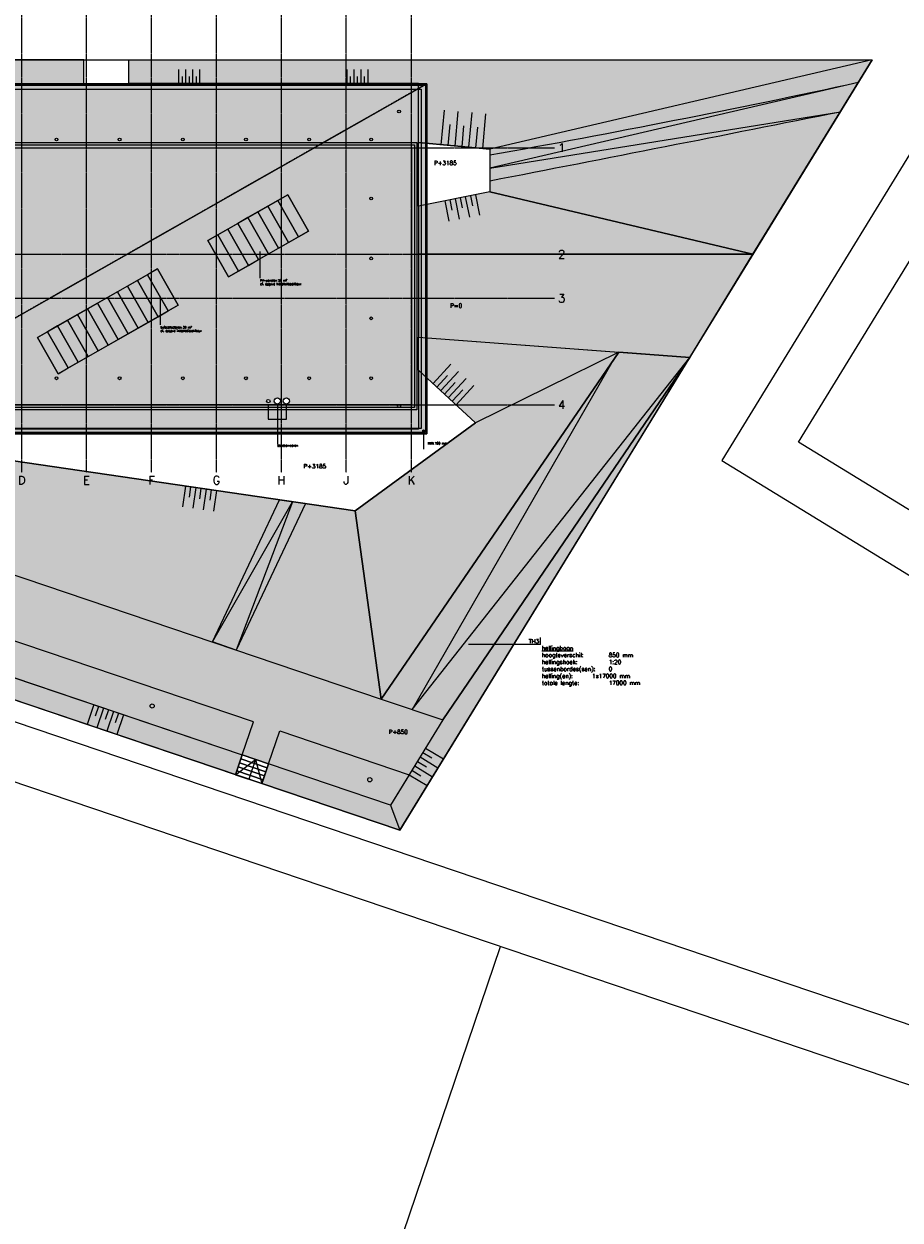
# Model space of a CAD drawing. Header units: millimetres. Extents: x -21286 to 456611, y -160636 to 272086.
# Tile 9 of 12: x 268712 to 331619, y -77076 to 8851. Entities that reach past the tile are written whole.
import ezdxf

# ---------------------------------------------------------------- set-up
doc = ezdxf.new("R2010")
doc.units = ezdxf.units.MM
doc.header["$LTSCALE"] = 0.5
doc.linetypes.add('CENTER2', pattern=[28.575000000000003, 19.05, -3.175, 3.175, -3.175])
doc.linetypes.add('HIDDEN2', pattern=[4.762499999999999, 3.175, -1.5875])
for name, color, linetype in [('arc. 251', 251, 'Continuous'), ('arc. 252', 252, 'Continuous'), ('arc. 253', 253, 'Continuous'), ('arc. 254', 254, 'Continuous'), ('pen 0.05mm', 7, 'Continuous'), ('pen 0.15mm', 1, 'Continuous'), ('stramien', 9, 'CENTER2'), ('tekst 1.5mm', 210, 'Continuous'), ('tekst 3.0mm', 200, 'Continuous'), ('tekstblocks', 6, 'Continuous')]:
    doc.layers.add(name, color=color, linetype=linetype)
doc.layers.add('hulplijn', color=140, linetype='Continuous', plot=False)
doc.styles.add('1.5mm tekst', font='romans.shx', dxfattribs={"height": 1.5})
doc.styles.add('3.0mm tekst', font='romans.shx', dxfattribs={"height": 3})
pattern_1 = [(37.50000000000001, (-329619.256843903, -6274.30632133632), (-32.00062591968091, 978.8264746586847), [0, -772.1600000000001, 0, -863.6, 0, -825.5]), (7.499999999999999, (-329619.256843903, -6274.30632133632), (899.0465662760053, 1433.650201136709), [0, -416.5600000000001, 0, -695.96, 0, -266.7]), (327.5, (-330244.096843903, -6274.30632133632), (1581.984740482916, 2.874369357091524), [0, -254, 0, -914.4, 0, -1193.8]), (317.5, (-330244.096843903, -6274.30632133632), (1527.112904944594, 445.8586465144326), [0, -127, 0, -599.4399999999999, 0, -685.8])]

# ---------------------------------------------------------------- blocks, each defined once
blk = doc.blocks.new('1302-KAVEL-02')
at = {"layer": 'arc. 254'}
h = blk.add_hatch(color=256, dxfattribs=at)
h.dxf.hatch_style = 1
h.paths.add_polyline_path([(-121355.6149976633, -1499.999999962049), (-125855.6150006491, -1499.999999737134), (-166428.0770694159, -1499.999999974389), (-180456.4434435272, -1499.999999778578), (-161101.1671407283, -8055.172962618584), (-161903.1132041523, -10423.05702736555), (-160008.8050724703, -11064.61499214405), (-159207.821370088, -8696.404779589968), (-134668.8822507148, -14179.49079362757), (-130880.265458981, -15462.60528789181), (-109663.9949428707, -22648.12313017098), (-105875.3782823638, -23931.23801190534), (-94324.04826811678, -30670.99543726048), (-95128.74604647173, -33037.94873767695), (-91624.27185864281, -34224.83125809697), (-90819.57772941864, -31857.87632775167), (-82581.98631902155, -34647.75278410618), (-83383.93255253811, -37015.63735109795), (-81489.6239618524, -37657.1940229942), (-80687.67792044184, -35289.31002322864), (-44433.38260061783, -47567.77702809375), (-45235.32883413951, -49935.66159508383), (-43341.02026294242, -50577.21826037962), (-42539.07422100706, -48209.33426079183), (-33240.08354202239, -51358.68271631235), (-30828.50438165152, -47424.35294322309), (-13106.46059739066, -21382.31205324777), (-18199.35633514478, -21002.40482004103), (-35255.67741810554, -45924.97464108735), (-89375.95489899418, -27595.72274777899), (-90048.12404153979, -25149.99999997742), (-85575.61500059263, -25095.00028410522), (-85575.61500059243, -17057.30198297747), (-92289.2357386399, -16995.59731912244), (-93615.22959416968, -12170.89899448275), (-111875.2994064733, -9765.390824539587)])
h = blk.add_hatch(color=256, dxfattribs=at)
h.dxf.hatch_style = 1
edge = h.paths.add_edge_path()
edge.add_arc((-156109.4977155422, 714867.1463258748), 733103.1054355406, 280.1071798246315, 282.21449026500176, ccw=False)
edge.add_line((-27457.16456462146, -6859.076264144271), (-27454.77601822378, -8689.615283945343))
edge.add_arc((-810651.5584126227, 4030031.156328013), 4113959.488254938, 280.9746943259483, 281.3319931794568)
edge.add_line((-2284.53780294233, -3727.070312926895), (-1005.421462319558, -1640.277731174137))
h = blk.add_hatch(color=256, dxfattribs=at)
h.dxf.hatch_style = 1
h.paths.add_polyline_path([(-8563.024152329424, -13969.99999998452), (-32575.61539148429, -13969.9999999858), (-32575.61539149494, -19930.00022350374), (-13106.46059726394, -21382.31205304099)])
h = blk.add_hatch(color=256, dxfattribs=at)
h.dxf.hatch_style = 1
h.paths.add_polyline_path([(-42556.64816634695, -31612.90473621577), (-40695.14556143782, -31885.93739516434), (-45657.54426898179, -42402.10952389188), (-47373.62936717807, -41820.91228139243)])
at = {"layer": 'pen 0.15mm'}
h = blk.add_hatch(dxfattribs=at)
h.set_pattern_fill('AR-SAND', color=256, scale=20)
h.set_pattern_definition(pattern_1)
h.paths.add_polyline_path([(-45235.32883413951, -49935.66159508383), (-45716.49841954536, -51356.3946610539), (-80076.48400052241, -39719.48406083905), (-79595.31607121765, -38298.7527619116)])
h.paths.add_polyline_path([(-80687.67792044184, -35289.31002322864), (-81489.62438029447, -37657.19525851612), (-45235.32883413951, -49935.66159508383), (-44433.38260061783, -47567.77702809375)])
h.paths.add_polyline_path([(-42539.07422100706, -48209.33426079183), (-33240.08354202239, -51358.68271631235), (-34579.84974221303, -53544.4214791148), (-43341.02026294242, -50577.21826037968)], flags=17)
h.paths.add_polyline_path([(-43341.02024345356, -50577.21826698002), (-43822.18816130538, -51997.95252993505), (-33926.79236944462, -55349.28793459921), (-13106.46059724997, -21382.31205304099), (-30828.50438165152, -47424.35294322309), (-34579.84974221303, -53544.4214791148)])
h.paths.add_polyline_path([(-132023.9837617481, -17280.92815289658), (-109860.5671933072, -24787.20007561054), (-110341.7393994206, -26207.92992609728), (-132505.1559678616, -18701.65800338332)])
h.paths.add_polyline_path([(-94324.04826811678, -30670.99543726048), (-95128.74617435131, -33037.9491138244), (-110341.7393994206, -26207.92992609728), (-109860.5671933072, -24787.20007561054), (-105875.3782823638, -23931.23801190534)])
h.paths.add_polyline_path([(-134668.8822507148, -14179.49079362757), (-132023.9837617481, -17280.92815289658), (-109860.5671933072, -24787.20007561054), (-105875.3782823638, -23931.23801190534)])
h.paths.add_polyline_path([(-110341.7393994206, -26207.92992609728), (-95128.74224302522, -33037.95044527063), (-99115.52042724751, -34452.79952219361), (-111332.6497000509, -29133.76328872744)])
h.paths.add_polyline_path([(-95128.74240507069, -33037.95039038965), (-101565.0316626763, -51969.44704837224), (-99115.52042724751, -34452.79952219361)])
h.paths.add_polyline_path([(-91624.27186699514, -34224.83128266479), (-83383.93286826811, -37015.63828334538), (-82581.98631902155, -34647.75278410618), (-90819.57772941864, -31857.87632775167)])
h.paths.add_polyline_path([(-160008.8048926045, -11064.61446105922), (-156030.7273508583, -12411.89400372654), (-132505.1559678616, -18701.65800338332), (-133496.0811227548, -21627.53522578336), (-160489.9729887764, -12485.34625257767)])
h.paths.add_polyline_path([(-134668.8822507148, -14179.49079362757), (-159207.821370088, -8696.404779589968), (-160008.8050724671, -11064.61499213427), (-156030.7273508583, -12411.89400372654), (-132505.1559678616, -18701.65800338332), (-132023.9837617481, -17280.92815289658)])
h.paths.add_polyline_path([(-161101.1671407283, -8055.172962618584), (-161903.1132041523, -10423.05702736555), (-187286.7485347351, -1826.223719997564), (-187176.2643129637, -1499.999999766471), (-180456.4434435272, -1499.999999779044)])
edge = h.paths.add_edge_path()
edge.add_line((-161903.113295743, -10423.05723539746), (-162384.2813873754, -11843.78901351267))
edge.add_line((-162384.2813873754, -11843.78901351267), (-187767.916464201, -3246.955018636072))
edge.add_arc((-187232.9997192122, -1667.521070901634), 1667.557351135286, 90.37794744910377, 251.28998098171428, ccw=False)
edge.add_line((-187243.9995604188, 2.752058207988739e-07), (-169855.6150004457, 2.358574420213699e-07))
edge.add_line((-169855.6150004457, 2.358574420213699e-07), (-165649.8397688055, 2.359156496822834e-07))
edge.add_line((-165649.8397688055, 2.359156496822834e-07), (-165649.8397689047, -1499.999999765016))
edge.add_line((-165649.8397689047, -1499.999999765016), (-169855.6150005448, -1499.999999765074))
edge.add_line((-169855.6150005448, -1499.999999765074), (-187176.2643129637, -1499.999999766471))
edge.add_line((-187176.2643129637, -1499.999999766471), (-187286.748534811, -1826.223719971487))
edge.add_line((-187286.748534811, -1826.223719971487), (-161903.113295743, -10423.05723539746))
h.paths.add_polyline_path([(-125855.615000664, -1499.981248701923), (-128823.122983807, 1.466833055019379e-07), (-125855.6150101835, 60000.00000014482)])
h.paths.add_polyline_path([(-163646.9335756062, 3.776513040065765e-07), (-128823.1229838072, 1.466833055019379e-07), (-125855.6150101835, -1499.981248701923), (-163649.841578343, -1499.999995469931)])
h.paths.add_polyline_path([(-121353.1887462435, -1500.000000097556), (-118239.7263358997, 3.067543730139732e-08), (-121353.188746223, 60000.00000014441)])
edge = h.paths.add_edge_path(flags=16)
edge.add_line((-34579.84974221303, -53544.4214791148), (-33926.79236944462, -55349.28793459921))
h = blk.add_hatch(dxfattribs=at)
h.set_pattern_fill('AR-SAND', color=256, scale=20)
h.set_pattern_definition(pattern_1)
h.paths.add_polyline_path([(-75575.61539150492, -1700.00028411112), (-56615.61453162, -1700.000284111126), (-56615.61453162, 1.463286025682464e-08), (-118239.7263358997, 3.067543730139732e-08), (-121353.1887460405, -1499.999999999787), (-75575.61539150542, -5949.999999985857), (-75575.61539150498, -5949.999999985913)])
h.paths.add_polyline_path([(-53365.61453161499, -1700.000005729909), (-53365.61453161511, 1.462831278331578e-08), (3.236345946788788e-08, 0), (-27457.73748549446, -6419.999999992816), (-32575.61539150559, -5949.999999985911), (-32575.6153915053, -1700.000564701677)])
h.paths.add_polyline_path([(-27457.73748550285, -6419.999999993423), (-27453.73509453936, -9487.360483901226), (-8563.024152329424, -13969.99999998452), (-5.355104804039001e-09, -8.614733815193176e-09)])
h.paths.add_polyline_path([(-27453.73509453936, -9487.360483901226), (-32575.61539150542, -10504.29278042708), (-32575.61539150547, -13969.99999998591), (-8563.024152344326, -13969.99999998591)])
h.paths.add_polyline_path([(-32575.61539150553, -19930.00022350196), (-18199.35633514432, -21002.4048200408), (-28486.48354194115, -26067.75353004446), (-32575.61539150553, -22292.48967602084), (-32575.61539152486, -22292.48967606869)])
h.paths.add_polyline_path([(-37121.48383546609, -32410.09801715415), (-35255.67741810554, -45924.97464108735), (-18199.35633514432, -21002.40482004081), (-28486.48354194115, -26067.75353004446)])
h.paths.add_polyline_path([(-75575.61539150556, -26772.83863394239), (-86531.30376574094, -28559.13848762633), (-35255.67741810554, -45924.97464108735), (-37121.48383546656, -32410.09801715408)])
h.paths.add_polyline_path([(-90048.12404153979, -25149.99999997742), (-89375.95489899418, -27595.72274777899), (-86531.30376574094, -28559.13848762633), (-75575.61539150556, -26772.83863394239), (-75575.61539150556, -25149.99999998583)])
h.paths.add_polyline_path([(-85764.7636298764, -16989.47264444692), (-75575.6153915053, -17149.21164521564), (-75575.61500059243, -20250.0002876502)])
h.paths.add_polyline_path([(-75575.61539150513, -10565.18240781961), (-111875.2994064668, -9765.390824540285), (-75575.61539150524, -14547.36522890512), (-75575.61539150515, -11392.54526629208)])
edge = h.paths.add_edge_path(flags=16)
edge.add_arc((-156109.4977155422, 714867.146325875), 733103.1054355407, 280.1071798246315, 282.21449026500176, ccw=False)
edge.add_line((-27457.16456462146, -6859.076264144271), (-27454.77601822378, -8689.615283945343))
edge.add_arc((-810651.5584126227, 4030031.156328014), 4113959.488254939, 280.9746943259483, 281.3319931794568)
edge.add_line((-2284.53780294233, -3727.070312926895), (-1005.421462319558, -1640.277731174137))
for points in [[(-75575.61539150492, -1700.00028411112), (-56615.61453162, -1700.000284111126), (-56615.61453162, 1.463286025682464e-08), (-118239.7263358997, 3.067543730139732e-08), (-121353.1887460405, -1499.999999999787), (-75575.61539150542, -5949.999999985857), (-75575.61539150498, -5949.999999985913)], [(-53365.61453161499, -1700.000005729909), (-53365.61453161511, 1.462831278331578e-08), (3.236345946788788e-08, 0), (-27457.73748549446, -6419.999999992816), (-32575.61539150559, -5949.999999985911), (-32575.6153915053, -1700.000564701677)]]:
    blk.add_lwpolyline(points, close=True)
at = {"layer": 'defpoints'}
blk.add_lwpolyline([(-34579.84974221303, -53544.4214791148), (-33926.79236944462, -55349.28793459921)], dxfattribs=at)
at = {"layer": 'hulplijn'}
blk.add_lwpolyline([(-32575.61539150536, -5949.999999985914), (-27457.73748549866, -6419.999999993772), (-27453.73509453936, -9487.360483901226), (-32575.61539150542, -10504.29278042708)], close=True, dxfattribs=at)
at = {"layer": 'hulplijn', "lineweight": 0}
for points in [[(-45235.32892116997, -49935.66178965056), (-45716.49706017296, -51356.39370763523)], [(-44288.17472188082, -50256.440409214), (-44769.3428608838, -51677.17232719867)], [(-43822.18866159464, -51997.95094676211), (-45716.49701736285, -51356.39358123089)], [(-43725.95505676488, -51713.8046933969), (-45620.2634125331, -51072.24732786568)]]:
    blk.add_lwpolyline(points, dxfattribs=at)
at = {"layer": 'pen 0.05mm'}
for p, q in [((-49778.51891179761, -1700.000005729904), (-49778.51891179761, -700.0000057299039)), ((-49278.51891179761, -1700.000005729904), (-49278.51891179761, -700.0000057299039)), ((-48778.51891179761, -1700.000019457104), (-48778.51891179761, -700.0000194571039)), ((-48278.51891179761, -1699.999925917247), (-48278.51891179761, -699.9999259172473)), ((-37702.22514967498, -1700.000005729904), (-37702.22514967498, -700.0000057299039)), ((-37202.22514967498, -1700.000005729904), (-37202.22514967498, -700.0000057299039)), ((-36702.22514967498, -1700.000019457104), (-36702.22514967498, -700.0000194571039)), ((-36202.22514967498, -1699.999925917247), (-36202.22514967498, -699.9999259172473)), ((-49528.51891179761, -1700.000005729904), (-49528.51891179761, -1200.000005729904)), ((-49028.51891179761, -1700.000019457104), (-49028.51891179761, -1200.000019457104)), ((-48528.51891179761, -1699.999925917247), (-48528.51891179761, -1199.999925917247)), ((-37452.22514967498, -1700.000005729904), (-37452.22514967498, -1200.000005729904)), ((-36952.22514967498, -1700.000019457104), (-36952.22514967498, -1200.000019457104)), ((-36452.22514967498, -1699.999925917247), (-36452.22514967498, -1199.999925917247)), ((-30943.90188826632, -6107.779079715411), (-30720.89431425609, -3617.745420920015)), ((-29947.88842474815, -6196.982109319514), (-29724.88085073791, -3706.94845052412)), ((-28951.874963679, -6286.185166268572), (-28728.86738966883, -3796.151507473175)), ((-27955.86148347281, -6375.388009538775), (-27732.85390946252, -3885.35435074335)), ((-30445.89515650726, -6152.380594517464), (-30312.09061210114, -4658.360399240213)), ((-29449.88169543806, -6241.583651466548), (-29316.07715103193, -4747.56345618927)), ((-28453.86821523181, -6330.786494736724), (-28320.06367082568, -4836.766299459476)), ((-30689.37755430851, -10129.78653187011), (-30397.25957120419, -11601.06729499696)), ((-30321.55736352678, -10056.75703609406), (-30175.49837197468, -10792.39741765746)), ((-29953.73717274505, -9983.727540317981), (-29661.61918964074, -11455.0083034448)), ((-29585.91698597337, -9910.698024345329), (-29439.85799442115, -10646.33840590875)), ((-29218.09679519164, -9837.668528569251), (-28925.97881208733, -11308.9492916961)), ((-28850.27657708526, -9764.639170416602), (-28704.2175855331, -10500.27955198)), ((-28482.45638630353, -9691.609674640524), (-28190.33840319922, -11162.89043776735)), ((-31532.61425555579, -23253.01263053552), (-30260.12446802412, -21875.91614131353)), ((-31257.19495771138, -23507.51058804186), (-30493.70108519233, -22681.25269450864)), ((-30981.77565986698, -23762.00854554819), (-29709.28587233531, -22384.91205632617)), ((-30706.35637599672, -24016.50651817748), (-29942.86250347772, -23190.24862464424)), ((-30430.93707815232, -24271.00447568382), (-29158.44729062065, -22893.90798646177)), ((-30155.51768508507, -24525.5023301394), (-29392.02381256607, -23699.24443660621)), ((-29880.09838724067, -24780.00028764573), (-28607.608599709, -23402.90379842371)), ((-49311.82121915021, -30623.03142586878), (-49529.39116769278, -32107.1686558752)), ((-48940.78691164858, -30677.42391300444), (-49049.57188591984, -31419.49252800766)), ((-48569.75260414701, -30731.81640014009), (-48787.32255268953, -32215.95363014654)), ((-48198.71829365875, -30786.20886690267), (-48307.50326793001, -31528.2774819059)), ((-47827.68398615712, -30840.60135403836), (-48045.25393469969, -32324.73858404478)), ((-47456.64969900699, -30894.99397999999), (-47565.43467327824, -31637.06259500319)), ((-47085.61539150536, -30949.38646713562), (-47303.18534004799, -32433.52369714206)), ((-55897.22545233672, -46324.7311279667), (-56378.39382401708, -47745.46227709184)), ((-55542.04266505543, -46445.02322088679), (-55782.62685089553, -47155.38879544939)), ((-55186.8598777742, -46565.31531380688), (-55668.02824945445, -47986.04646293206)), ((-54831.67708388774, -46685.60738722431), (-55072.2612697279, -47395.97296178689)), ((-54476.49429660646, -46805.89948014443), (-54957.66266828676, -48226.63062926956)), ((-54121.3115543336, -46926.19170595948), (-54361.8957401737, -47636.55728052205)), ((-53766.12876705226, -47046.48379887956), (-54247.29713873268, -48467.21494800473)), ((-32260.21596487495, -49760.09442308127), (-31620.78065614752, -50152.04146791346)), ((-32064.24244245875, -49440.37676871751), (-30785.371825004, -50224.27085838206)), ((-32652.16312933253, -50399.52965848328), (-32012.7278206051, -50791.47670331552)), ((-32456.18960691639, -50079.81200411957), (-31177.31898946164, -50863.70609378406)), ((-33240.08367902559, -51358.682632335), (-31961.21306157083, -52142.57672199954)), ((-33044.11015660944, -51038.96497797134), (-32404.67484788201, -51430.91202280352)), ((-32848.13663419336, -50719.24732360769), (-31569.26601673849, -51503.14141327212))]:
    blk.add_line(p, q, dxfattribs=at)
for points in [[(-27457.73748550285, -6419.999999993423), (-27453.73509453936, -9487.360483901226), (-27453.73509453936, -9487.360483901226), (-8563.024152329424, -13969.99999998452), (-5.355104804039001e-09, -8.614733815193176e-09)], [(-27453.73509453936, -9487.360483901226), (-32575.61539150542, -10504.29278042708), (-32575.61539150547, -13969.99999998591), (-8563.024152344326, -13969.99999998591)], [(-8563.024152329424, -13969.99999998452), (-32575.61539148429, -13969.9999999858), (-32575.61539149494, -19930.00022350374), (-13106.46059726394, -21382.31205304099)], [(-32575.61539150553, -19930.00022350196), (-18199.35633514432, -21002.4048200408), (-28486.48354194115, -26067.75353004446), (-32575.61539150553, -22292.48967602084), (-32575.61539152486, -22292.48967606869)], [(-43341.02024345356, -50577.21826698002), (-43822.18816130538, -51997.95252993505), (-33926.79236944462, -55349.28793459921), (-13106.46059726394, -21382.31205304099), (-13106.46059724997, -21382.31205304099), (-30828.50438165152, -47424.35294322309), (-30828.50438165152, -47424.35294322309), (-34579.84974221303, -53544.4214791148)], [(-37121.48383546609, -32410.09801715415), (-35255.67741810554, -45924.97464108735), (-18199.35633514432, -21002.40482004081), (-28486.48354194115, -26067.75353004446)], [(-18199.35633514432, -21002.40482004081), (-35255.67741812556, -45924.97464111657), (-30828.50438170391, -47424.35294330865), (-13106.46059726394, -21382.31205304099)], [(-32575.61539150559, -26529.99999998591), (-75575.61539150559, -26529.99999998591), (-75575.61539150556, -26772.83863394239), (-37121.48383546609, -32410.09801715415), (-28486.48354194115, -26067.75353004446), (-32575.61539150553, -22292.48967602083), (-32575.61539149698, -26529.9999999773), (-32575.61539150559, -26529.99999998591), (-32575.61539150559, -26529.99999998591), (-32575.61539150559, -26529.99999998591), (-32575.61539150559, -26529.99999998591), (-32575.61539150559, -26529.99999998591), (-32575.61539150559, -26529.99999998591), (-32575.61539150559, -26529.99999998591)], [(-75575.61539150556, -26772.83863394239), (-86531.30376574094, -28559.13848762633), (-35255.67741810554, -45924.97464108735), (-37121.48383546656, -32410.09801715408)], [(-80687.67792044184, -35289.31002322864), (-81489.62438029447, -37657.19525851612), (-81489.62438029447, -37657.19525851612), (-45235.32883413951, -49935.66159508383), (-44433.38260061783, -47567.77702809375), (-44433.38260061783, -47567.77702809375), (-44433.38260061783, -47567.77702809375), (-44433.38260061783, -47567.77702809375), (-80687.67792044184, -35289.31002322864)], [(-45716.49709832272, -51356.39382027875), (-45235.32892573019, -49935.66180311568), (-43341.02033504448, -50577.21847501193), (-43822.18861876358, -51997.9508202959)], [(-45235.32916883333, -49935.66252090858), (-45716.49709832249, -51356.39382027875), (-43822.18869972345, -51997.95105934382), (-43341.0207703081, -50577.2197601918)], [(-45524.02979016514, -50788.10096030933), (-45427.79624079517, -50503.95480829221), (-43533.48765010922, -51145.51148018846), (-43629.72131060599, -51429.65796032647)], [(-45427.7960868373, -50503.95435370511), (-45331.56253746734, -50219.80820168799), (-43437.25394678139, -50861.36487358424), (-43533.48760727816, -51145.51135372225)], [(-45331.56238350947, -50219.80774710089), (-45235.32883413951, -49935.66159508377), (-43341.02024345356, -50577.21826698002), (-43437.25390395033, -50861.36474711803)], [(-45716.49709832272, -51356.39382027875), (-45620.26354895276, -51072.24766826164), (-43725.95495826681, -51713.80434015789), (-43822.18861876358, -51997.9508202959)], [(-45620.26349349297, -51072.24756691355), (-45524.029944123, -50788.10141489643), (-43629.72135343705, -51429.65808679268), (-43725.95501393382, -51713.80456693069)]]:
    blk.add_lwpolyline(points, close=True, dxfattribs=at)
at = {"layer": 'pen 0.05mm', "lineweight": 0}
blk.add_lwpolyline([(-1005.421462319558, -1640.277731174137, -0.009195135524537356), (-27457.16456462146, -6859.076264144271), (-27454.77601822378, -8689.615283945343, 0.00155901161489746), (-2284.53780294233, -3727.070312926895)], format="xyb", close=True, dxfattribs=at)
for points in [[(-1005.421462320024, -1640.277731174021), (-27455.96280532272, -7780.082986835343), (-2284.537802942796, -3727.070312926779)], [(-18629.66898268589, -21631.17446802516), (-33042.09089991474, -46674.66379221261), (-13106.46059717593, -21382.3120529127)], [(-47373.62936717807, -41820.91228139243), (-41625.89686389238, -31749.42106569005), (-45657.54426898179, -42402.10952389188)]]:
    blk.add_lwpolyline(points, dxfattribs=at)
for points in [[(-42556.64816634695, -31612.90473621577), (-40695.14556143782, -31885.93739516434), (-45657.54426898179, -42402.10952389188), (-47373.62936717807, -41820.91228139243)], [(-45235.32883413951, -49935.66159508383), (-45716.49841954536, -51356.3946610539), (-80076.48400052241, -39719.48406083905), (-79595.31607121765, -38298.7527619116)], [(-42539.07422100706, -48209.33426079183), (-33240.08354202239, -51358.68271631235), (-34579.84974221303, -53544.4214791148), (-43341.02026294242, -50577.21826037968)]]:
    blk.add_lwpolyline(points, close=True, dxfattribs=at)
at = {"layer": 'pen 0.05mm'}
for points in [[(-45716.49709832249, -51356.39382027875), (-44288.17496957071, -50256.44114055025), (-43822.18869972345, -51997.95105934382)], [(-45716.49701736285, -51356.39358123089), (-44288.17472188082, -50256.440409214), (-43822.18861876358, -51997.9508202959)], [(-43341.02052259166, -50577.21902877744), (-43822.18866159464, -51997.95094676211)]]:
    blk.add_lwpolyline(points, dxfattribs=at)
at = {"layer": 'pen 0.15mm'}
for centre in [(-51701.22915458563, -46426.07426817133), (-36073.18486630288, -51718.92149093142)]:
    blk.add_circle(centre, 149.9999999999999, dxfattribs=at)
at = {"layer": 'tekst 1.5mm', "char_height": 300, "attachment_point": 1, "style": '1.5mm tekst'}
for s, insert in [('P+3185', (-31466.52519012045, -7258.372005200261)), ('P=0', (-30303.54938655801, -17515.44739497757)), ('P+3185', (-40838.06182943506, -29046.77302218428)), ('P+850', (-34719.89406263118, -48132.14449495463))]:
    blk.add_mtext_dynamic_manual_height_columns(s, width=3500.847170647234, gutter_width=1500, heights=[0], dxfattribs=dict(at, insert=insert))
blk = doc.blocks.new('1302-stramien-01')
at = {"layer": 'hulplijn'}
for points in [[(-370, 370), (42369.99999999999, 370), (42369.99999999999, -18830), (-370, -18830)], [(-200, 200), (42199.99999999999, 200), (42199.99999999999, -18660), (-200, -18660)], [(0, 0), (41999.99999999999, 0), (41999.99999999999, -18460), (0, -18460)]]:
    blk.add_lwpolyline(points, close=True, dxfattribs=at)
at = {"layer": 'stramien'}
for p, q in [((0, -23329.36116688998), (0, 10339.00374658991)), ((4690, -23329.36116688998), (4690, 10339.00374658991)), ((9349.999999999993, -23329.36116688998), (9349.999999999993, 10339.00374658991)), ((14009.99999999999, -23329.36116688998), (14009.99999999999, 10339.00374658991)), ((18669.99999999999, -23329.36116688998), (18669.99999999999, 10339.00374658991)), ((23329.99999999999, -23329.36116688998), (23329.99999999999, 10339.00374658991)), ((27989.99999999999, -23329.36116688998), (27989.99999999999, 10339.00374658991)), ((32649.99999999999, -23329.36116688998), (32649.99999999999, 10339.00374658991)), ((37309.99999999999, -23329.36116688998), (37309.99999999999, 10339.00374658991)), ((41999.99999999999, -23329.36116688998), (41999.99999999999, 10339.00374658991)), ((-13468.93434815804, 0), (52269.99874919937, 0)), ((-13468.93434815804, -7650), (52269.99874919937, -7650)), ((-13468.93434815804, -10810), (52269.99874919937, -10810)), ((-13468.93434815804, -18460), (52269.99874919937, -18460))]:
    blk.add_line(p, q, dxfattribs=at)
at = {"layer": 'tekst 3.0mm', "char_height": 600, "style": '3.0mm tekst'}
for s, width, insert, attachment_point in [('A', 1527.989107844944, (0, 10589.00374658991), 8), ('B', 1527.989107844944, (4690, 10589.00374658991), 8), ('C', 1527.989107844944, (9349.999999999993, 10589.00374658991), 8), ('D', 1527.989107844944, (14009.99999999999, 10589.00374658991), 8), ('E', 1527.989107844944, (18669.99999999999, 10589.00374658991), 8), ('F', 1527.989107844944, (23329.99999999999, 10589.00374658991), 8), ('G', 1527.989107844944, (27989.99999999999, 10589.00374658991), 8), ('H', 1527.989107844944, (32649.99999999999, 10589.00374658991), 8), ('J', 1527.989107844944, (37309.99999999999, 10589.00374658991), 8), ('K', 1527.989107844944, (41999.99999999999, 10589.00374658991), 8), ('1', 1841.16162045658, (-13718.93434815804, 0), 6), ('1', 1841.16162045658, (52519.99874919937, 0), 4), ('2', 1841.16162045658, (-13718.93434815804, -7650), 6), ('2', 1841.16162045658, (52519.99874919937, -7650), 4), ('3', 1841.16162045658, (-13718.93434815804, -10810), 6), ('3', 1841.16162045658, (52519.99874919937, -10810), 4), ('4', 1841.16162045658, (-13718.93434815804, -18460), 6), ('4', 1841.16162045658, (52519.99874919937, -18460), 4), ('A', 1527.989107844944, (0, -23579.36116688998), 2), ('B', 1527.989107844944, (4690, -23579.36116688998), 2), ('C', 1527.989107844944, (9349.999999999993, -23579.36116688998), 2), ('D', 1527.989107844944, (14009.99999999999, -23579.36116688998), 2), ('E', 1527.989107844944, (18669.99999999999, -23579.36116688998), 2), ('F', 1527.989107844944, (23329.99999999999, -23579.36116688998), 2), ('G', 1527.989107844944, (27989.99999999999, -23579.36116688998), 2), ('H', 1527.989107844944, (32649.99999999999, -23579.36116688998), 2), ('J', 1527.989107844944, (37309.99999999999, -23579.36116688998), 2), ('K', 1527.989107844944, (41999.99999999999, -23579.36116688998), 2)]:
    blk.add_mtext_dynamic_manual_height_columns(s, width=width, gutter_width=3000, heights=[0], dxfattribs=dict(at, insert=insert, attachment_point=attachment_point))
blk = doc.blocks.new('test')
at = {"layer": 'hulplijn', "lineweight": 0}
blk.add_lwpolyline([(-121353.3111048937, 86078.42704233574), (-121353.499915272, 72406.85424494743), (-111755.6150004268, 72406.85424214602), (-111755.6150003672, 68206.8542419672), (-121353.6887256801, 68206.85424482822), (-121354.0663463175, 59998.36058670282), (-118239.7263358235, 1.192092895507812e-07), (8.940696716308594e-08, 5.960464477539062e-08), (-33926.79236939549, -55349.28793460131), (-80076.48400047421, -39719.48406082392), (-90148.93148711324, -69460.1224732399), (-102177.8795045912, -65386.17802643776), (-119363.3494680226, -115817.5062029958), (-96001.72963824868, -127235.0520313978), (21149.71614658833, -166910.7127965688), (22643.68783068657, -156858.7529286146), (31181.54028126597, -125964.9032577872, -0.05536435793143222), (48953.99987962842, -91286.43734449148), (126991.460686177, 21627.04248082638), (124042.5419347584, 23922.47925615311), (45748.48751071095, 72018.38698881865), (34672.66318210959, 70809.67603749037), (25690.88632315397, 75938.76604908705), (4492.349184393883, 84970.58808118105)], format="xyb", dxfattribs=at)
at = {"layer": 'hulplijn'}
blk.add_lwpolyline([(8.940696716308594e-08, -5.960464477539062e-08), (-33926.79236939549, -55349.28793460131), (-80076.48400047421, -39719.48406082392), (-79595.31607121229, -38298.75276184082), (-95128.74240502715, -33037.9503903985), (-95611.56804931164, -34458.12026268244), (-187767.9164641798, -3246.955018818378, -0.8459038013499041), (-187243.9995603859, 1.788139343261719e-07), (-125855.615000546, 2.384185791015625e-07), (-125855.6150005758, -1499.999999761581), (-121355.6149989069, -1499.999999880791), (-121353.1887460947, 1.192092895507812e-07), (8.940696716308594e-08, -5.960464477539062e-08)], format="xyb", dxfattribs=at)
at = {"layer": 'pen 0.05mm'}
for points in [[(-5298.9205724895, -27459.6608992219), (46960.68385276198, 57798.38121604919), (101525.8308065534, 24352.23438376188), (49266.22638112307, -60905.80773139)], [(-94477.140342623, -108114.4480341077), (48.84874746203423, -140128.1542637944), (20514.52467393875, -79699.71634858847), (-74011.46441611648, -47686.01011884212)]]:
    blk.add_lwpolyline(points, close=True, dxfattribs=at)
blk.add_lwpolyline([(-47166.78808754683, -124137.3400799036), (-26701.11216107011, -63708.90216463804)], dxfattribs=at)
at = {"layer": 'pen 0.15mm'}
for points in [[(-10799.62643417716, -28779.59840667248), (50586.16388878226, -66406.51359295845), (107026.5366681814, 25672.17189139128), (45640.7463453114, 63299.08707755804)], [(-99675.66489973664, -110682.5879110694), (2616.988624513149, -145326.6788210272), (25713.0492310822, -77131.57647162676), (-76579.60429304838, -42487.48556154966)]]:
    blk.add_lwpolyline(points, close=True, dxfattribs=at)
blk = doc.blocks.new('TH03')
at = {"layer": 'hulplijn'}
for points in [[(-1.591615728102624e-12, -6.821210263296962e-13), (-1.591615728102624e-12, 2.499999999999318)], [(-1.591615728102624e-12, -6.821210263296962e-13), (-2.500000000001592, -6.821210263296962e-13)]]:
    blk.add_lwpolyline(points, dxfattribs=at)
at = {"layer": 'hulplijn', "insert": (-0.5000000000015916, 0.4999999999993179), "char_height": 1.5, "attachment_point": 9, "style": '1.5mm tekst'}
blk.add_mtext_dynamic_manual_height_columns('TH3', width=6266.393125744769, gutter_width=500, heights=[0], dxfattribs=at)
at = {"layer": 'tekst 1.5mm', "insert": (0.4999999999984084, -0.5000000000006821), "char_height": 1.5, "width": 59.91248283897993, "attachment_point": 1, "style": '1.5mm tekst'}
blk.add_mtext('{\\Lhellingbaan\\P}hoogteverschil:^I^I850 mm\\Phellingshoek:^I^I1:20\\Ptussenbordes(sen):^I0\\Phelling(en):^I^I1x17000 mm^I^I\\Ptotale lengte:^I^I17000 mm ^I', dxfattribs=at)

msp = doc.modelspace()

# ---------------------------------------------------------------- hatches: boundary and pattern name
at = {"layer": 'arc. 251'}
h = msp.add_hatch(color=256, dxfattribs=at)
h.dxf.hatch_style = 1
h.paths.add_polyline_path([(278310.0046007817, -8752.319203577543), (279794.0997574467, -11359.51339771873), (271159.072586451, -16274.83655659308), (269674.977429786, -13667.64236245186)])
h.paths.add_polyline_path([(287664.6173693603, -3427.385781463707), (289148.7125260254, -6034.579975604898), (283392.0277453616, -9311.462081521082), (281907.9325886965, -6704.267887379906)])
at = {"layer": 'arc. 252'}
h = msp.add_hatch(color=256, dxfattribs=at)
h.dxf.hatch_style = 1
h.paths.add_polyline_path([(297643.6423122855, 4554.306810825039), (253443.6418433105, -20605.69367864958), (297643.6414523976, -20605.69367864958)])
edge = h.paths.add_edge_path(flags=16)
edge.add_arc((287560.4576662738, -18242.5931221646), 225, 0, 360)
edge = h.paths.add_edge_path(flags=16)
edge.add_arc((286908.6282125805, -18242.59312216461), 225, 0, 360)
edge = h.paths.add_edge_path(flags=16)
edge.add_arc((286256.7987588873, -18242.59312216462), 125, 0, 360)
edge = h.paths.add_edge_path(flags=16)
edge.add_arc((297413.6299584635, -20391.64491654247), 75, 0, 360)
h.paths.add_polyline_path([(287664.6173693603, -3427.385781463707), (289148.7125260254, -6034.579975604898), (283392.0277453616, -9311.462081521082), (281907.9325886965, -6704.267887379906)], flags=16)
h.paths.add_polyline_path([(278310.0046007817, -8752.319203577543), (279794.0997574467, -11359.51339771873), (271159.072586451, -16274.83655659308), (269674.977429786, -13667.64236245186)], flags=16)
at = {"layer": 'arc. 253'}
h = msp.add_hatch(color=256, dxfattribs=at)
h.dxf.hatch_style = 1
h.paths.add_polyline_path([(297643.6423122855, 4554.30681082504), (253443.6414523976, 4554.306321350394), (253443.6418433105, -20605.69367864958)])
edge = h.paths.add_edge_path(flags=16)
edge.add_arc((257819.6959059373, -4525.162114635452), 225, 0, 360)
edge = h.paths.add_edge_path(flags=16)
edge.add_arc((255543.6414523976, 4054.306810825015), 75, 0, 360)
edge = h.paths.add_edge_path(flags=16)
edge.add_arc((258505.3991821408, -4525.162114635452), 225, 0, 360)

# ---------------------------------------------------------------- linework, layer by layer
for points in [[(253443.6414523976, 4554.306321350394), (297643.6423122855, 4554.306810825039), (297643.6414523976, -20605.69367864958), (253443.6418433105, -20605.69367864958)], [(253443.6414523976, 4554.306321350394), (297643.6423122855, 4554.306810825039), (297643.6414523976, -20605.69367864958), (253443.6418433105, -20605.69367864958)], [(297643.6423122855, 4554.30681082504), (253443.6414523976, 4554.306321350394), (253443.6418433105, -20605.69367864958), (297643.6423122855, 4554.30681082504)], [(297643.6423122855, 4554.306810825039), (253443.6418433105, -20605.69367864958), (297643.6414523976, -20605.69367864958)]]:
    msp.add_lwpolyline(points, close=True)
at = {"layer": 'pen 0.05mm', "linetype": 'HIDDEN2'}
msp.add_line((297643.6414523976, 4554.30632135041), (253443.6414523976, -20605.69367864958), dxfattribs=at)
msp.add_lwpolyline([(253443.6414523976, 4554.306321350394), (297643.6414523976, 4554.306321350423), (297643.6414523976, -20605.69367864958), (253443.6414523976, -20605.69367864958)], close=True, dxfattribs=at)
at = {"layer": 'pen 0.05mm'}
for centre, radius in [((286908.6282125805, -18242.59312216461), 225), ((287560.4576662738, -18242.5931221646), 225), ((286256.7987588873, -18242.59312216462), 125)]:
    msp.add_circle(centre, radius, dxfattribs=at)
at = {"layer": 'pen 0.05mm', "linetype": 'HIDDEN2', "ltscale": 0.5}
msp.add_circle((297413.6299584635, -20391.64491654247), 75, dxfattribs=at)
at = {"layer": 'pen 0.15mm'}
for points in [[(287664.6173693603, -3427.385781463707), (289148.7125260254, -6034.579975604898), (283392.0277453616, -9311.462081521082), (281907.9325886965, -6704.267887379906)], [(278310.0046007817, -8752.319203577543), (279794.0997574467, -11359.51339771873), (271159.072586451, -16274.83655659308), (269674.977429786, -13667.64236245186)]]:
    msp.add_lwpolyline(points, close=True, dxfattribs=at)
for centre in [(295643.6414523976, 2554.306299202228), (271048.6414523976, 554.306321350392), (275583.6414523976, 554.306321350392), (275583.6414523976, 554.306321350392), (280118.6414523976, 554.306321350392), (284653.6414523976, 554.306321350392), (289188.6414523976, 554.306321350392), (293643.6414523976, 554.306321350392), (293643.6414523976, -3684.693678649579), (293643.6414523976, -7991.693678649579), (293643.6414523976, -12298.69367864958), (271048.6414523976, -16605.69367864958), (275583.6414523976, -16605.69367864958), (275583.6414523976, -16605.69367864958), (280118.6414523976, -16605.69367864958), (284653.6414523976, -16605.69367864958), (289188.6414523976, -16605.69367864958), (293643.6414523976, -16605.69367864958), (295643.6414523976, -18605.69367864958)]:
    msp.add_circle(centre, 99.99999999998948, dxfattribs=at)
at = {"layer": 'tekst 1.5mm'}
for points in [[(297643.6414523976, -20605.69367864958), (253443.6414523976, -20605.69367864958), (253443.6414523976, 4554.306321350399), (297643.6414523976, 4554.306321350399)], [(297541.6414523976, -20503.69367864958), (253545.6414523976, -20503.69367864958), (253545.6414523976, 4452.306321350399), (297541.6414523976, 4452.306321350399)], [(297243.6414523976, -20205.69367864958), (253943.6414523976, -20205.69367864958), (253943.6414523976, 3954.306321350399), (255693.6414523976, 3954.306321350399), (255693.6414523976, 4154.306321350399), (297243.6414523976, 4154.306321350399)], [(288429.1269284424, -6444.190238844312), (289148.7125260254, -6034.579975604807), (287664.6173693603, -3427.385781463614), (286945.0317717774, -3836.996044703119)], [(286989.9557332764, -7263.410765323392), (287709.5413308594, -6853.800502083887), (286225.4461741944, -4246.606307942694), (285505.8605766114, -4656.216571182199)], [(287709.5413308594, -6853.800502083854), (288429.1269284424, -6444.190238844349), (286945.0317717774, -3836.996044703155), (286225.4461741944, -4246.60630794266)], [(285550.7845381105, -8082.631291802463), (286270.3701356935, -7673.021028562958), (284786.2749790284, -5065.826834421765), (284066.6893814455, -5475.43709766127)], [(286270.3701356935, -7673.021028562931), (286989.9557332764, -7263.410765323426), (285505.8605766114, -4656.216571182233), (284786.2749790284, -5065.826834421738)], [(284111.6133429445, -8901.851818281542), (284831.1989405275, -8492.241555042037), (283347.1037838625, -5885.047360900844), (282627.5181862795, -6294.657624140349)], [(284831.1989405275, -8492.241555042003), (285550.7845381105, -8082.631291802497), (284066.6893814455, -5475.437097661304), (283347.1037838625, -5885.047360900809)], [(283392.0277453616, -9311.462081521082), (284111.6133429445, -8901.851818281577), (282627.5181862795, -6294.657624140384), (281907.9325886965, -6704.267887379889)], [(278354.9285622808, -12178.73392419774), (279074.5141598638, -11769.12366095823), (277590.4190031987, -9161.929466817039), (276870.8334056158, -9571.539730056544)], [(279074.5141598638, -11769.12366095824), (279794.0997574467, -11359.51339771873), (278310.0046007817, -8752.319203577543), (277590.4190031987, -9161.929466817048)], [(276915.7573671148, -12997.95445067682), (277635.3429646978, -12588.34418743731), (276151.2478080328, -9981.14999329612), (275431.6622104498, -10390.76025653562)], [(277635.3429646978, -12588.34418743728), (278354.9285622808, -12178.73392419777), (276870.8334056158, -9571.539730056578), (276151.2478080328, -9981.149993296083)], [(275476.5861719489, -13817.1749771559), (276196.1717695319, -13407.56471391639), (274712.0766128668, -10800.3705197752), (273992.4910152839, -11209.9807830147)], [(276196.1717695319, -13407.56471391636), (276915.7573671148, -12997.95445067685), (275431.6622104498, -10390.76025653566), (274712.0766128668, -10800.37051977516)], [(273317.8293791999, -15046.00576687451), (274037.4149767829, -14636.395503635), (272553.3198201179, -12029.20130949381), (271833.7342225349, -12438.81157273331)], [(274037.4149767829, -14636.39550363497), (274757.0005743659, -14226.78524039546), (273272.9054177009, -11619.59104625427), (272553.3198201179, -12029.20130949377)], [(274757.0005743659, -14226.78524039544), (275476.5861719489, -13817.17497715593), (273992.4910152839, -11209.98078301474), (273272.9054177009, -11619.59104625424)], [(271878.658184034, -15865.22629335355), (272598.243781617, -15455.61603011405), (271114.148624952, -12848.42183597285), (270394.563027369, -13258.03209921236)], [(272598.243781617, -15455.61603011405), (273317.8293791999, -15046.00576687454), (271833.7342225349, -12438.81157273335), (271114.148624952, -12848.42183597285)], [(271159.072586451, -16274.83655659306), (271878.658184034, -15865.22629335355), (270394.563027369, -13258.03209921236), (269674.977429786, -13667.64236245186)]]:
    msp.add_lwpolyline(points, close=True, dxfattribs=at)
for points in [[(297643.6414523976, 4554.306321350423), (253443.6418433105, -20605.69345612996), (297643.6414523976, -20605.69367864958), (297643.6423122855, 4554.306815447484)], [(297643.6414523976, 4554.306321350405), (253443.6418433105, -20605.69367864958)], [(285676.1642432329, -9404.186401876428), (285676.1642432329, -7490.722166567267)], [(278522.4538197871, -12769.15791395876), (278522.4538197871, -10855.69367864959)], [(286256.7987588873, -18467.59312216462), (286256.7987588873, -19548.83907101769), (287560.4576662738, -19548.83907101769), (287560.4576662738, -18467.5931221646)], [(286908.6282125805, -18467.59312216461), (286908.6282125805, -21357.28498666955)], [(297413.6299584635, -21701.77161800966), (297413.6299584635, -20391.64491654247)]]:
    msp.add_lwpolyline(points, dxfattribs=at)
at = {"layer": 'tekstblocks'}
msp.add_lwpolyline([(305798.9597712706, -35735.41336170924), (300629.6879727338, -35735.41336170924)], dxfattribs=at)

# ---------------------------------------------------------------- block references
for name, p in [('test', (329619.256843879, 6274.306321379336)), ('1302-KAVEL-02', (329619.256843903, 6274.30632133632))]:
    msp.add_blockref(name, p)
at = {"layer": 'stramien'}
msp.add_blockref('1302-stramien-01', (254543.6414523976, -45.69367864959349), dxfattribs=at)
at = {"layer": 'tekstblocks', "xscale": 200, "yscale": 200, "zscale": 200}
msp.add_blockref('TH03', (305798.9597712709, -35735.4133617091), dxfattribs=at)

# ---------------------------------------------------------------- texts
at = {"layer": 'tekst 1.5mm', "char_height": 150, "width": 3832.399183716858, "attachment_point": 1, "style": '1.5mm tekst'}
for s, insert in [('PV-panelen 20 m²\\Pcf. opgave installatieadviseur', (285676.1642432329, -9504.186401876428)), ('buiscollectoren 30 m²\\Pcf. opgave installatieadviseur', (278522.4538197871, -12869.15791395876)), ('dakdoorvoeren', (286908.6282125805, -21357.28498666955)), ('HWA 150 mm', (297708.202253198, -21201.77161800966))]:
    msp.add_mtext(s, dxfattribs=dict(at, insert=insert))

doc.saveas('drawing.dxf')
